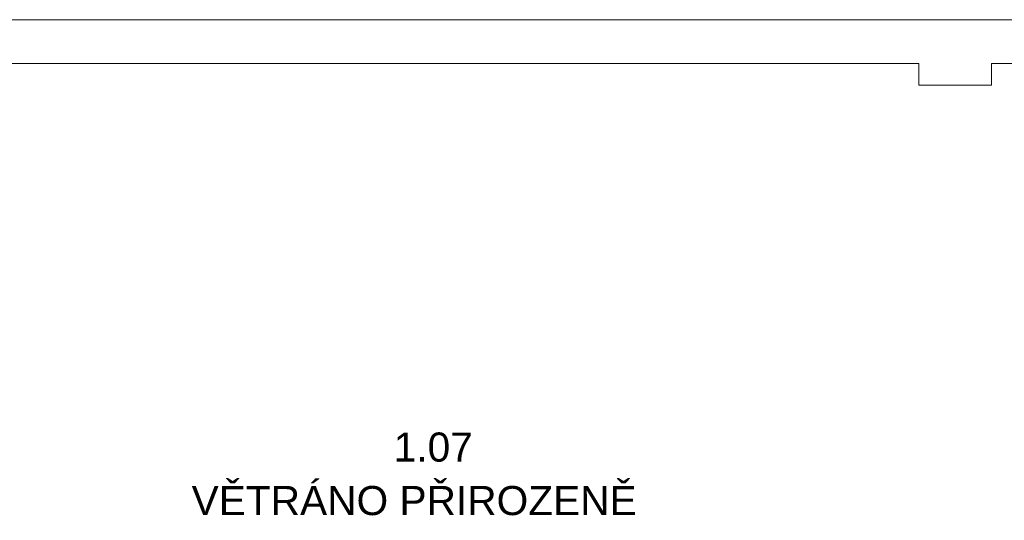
# Model space of a CAD drawing. Header units: millimetres. Extents: x 918337 to 1269480, y -257156 to -67477.
# Tile 106 of 114: x 1245042 to 1251807, y -99675 to -96238. Entities that reach past the tile are written whole.
import ezdxf

# ---------------------------------------------------------------- set-up
doc = ezdxf.new("R2010")
doc.units = ezdxf.units.MM
doc.layers.get('0').update_dxf_attribs({"color": 8, "lineweight": 9})
doc.layers.add('LEGENDY', color=7, linetype='Continuous', lineweight=9)
doc.layers.add('St_plocha_místnosti', color=3, linetype='Continuous', lineweight=18)
doc.styles.add('Andy', font='arial.ttf')
doc.styles.get("Standard").update_dxf_attribs({"font": 'arial.ttf'})

# ---------------------------------------------------------------- blocks, each defined once
blk = doc.blocks.new('X XZ X X ZX')
at = {"color": 8}
blk.add_line((1140019.4, -135472.8), (1129239.4, -135472.8), dxfattribs=at)
at = {"color": 8, "ltscale": 2}
for p, q in [((1140019.4, -135472.8), (1129239.4, -135472.8)), ((1137959.4, -135772.8), (1131455.1, -135772.8)), ((1137959.4, -135772.8), (1137959.4, -135922.8)), ((1138459.4, -135772.8), (1138459.4, -135922.8)), ((1139719.4, -135772.8), (1138459.4, -135772.8)), ((1137959.4, -135922.8), (1138459.4, -135922.8))]:
    blk.add_line(p, q, dxfattribs=at)

msp = doc.modelspace()

# ---------------------------------------------------------------- block references
msp.add_blockref('X XZ X X ZX', (113260.7, 39235.1))

# ---------------------------------------------------------------- texts
at = {"layer": 'LEGENDY', "lineweight": 5, "insert": (1246223.5, -99642.7), "char_height": 200, "attachment_point": 7}
msp.add_mtext_dynamic_manual_height_columns('\\A1;{\\L\\P}VĚTRÁNO PŘIROZENĚ', width=10573.444, gutter_width=0, heights=[2614.2], dxfattribs=at)
at = {"layer": 'St_plocha_místnosti', "ltscale": 2, "style": 'Andy'}
msp.add_text('1.07', height=200, dxfattribs=at).set_placement((1247612.1, -99272.6))

doc.saveas('drawing.dxf')
